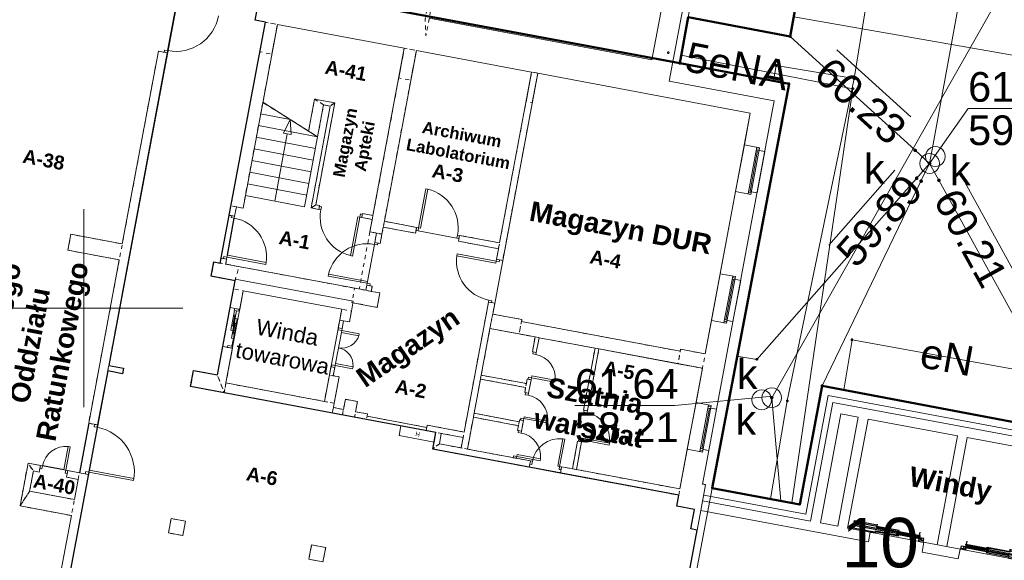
# Model space of a CAD drawing. Header units: millimetres. Extents: x 6421400 to 6424255, y 5791334 to 5793836.
# Tile 29 of 101: x 6422698 to 6422723, y 5792844 to 5792857. Entities that reach past the tile are written whole.
import ezdxf
from ezdxf.enums import TextEntityAlignment as Align

# ---------------------------------------------------------------- set-up
doc = ezdxf.new("R2010")
doc.units = ezdxf.units.MM
doc.linetypes.add('DASHED', pattern=[20, 10, -10])
doc.linetypes.add('Wipeout_Contour', pattern=[10, 0, -10])
doc.layers.get('0').update_dxf_attribs({"color": 252})
for name, color, linetype, lineweight in [('0.1 Etykiety', 252, 'Continuous', 13), ('GESBLO', 252, 'Continuous', 18), ('GESBLO_O', 252, 'Continuous', 18), ('GESBZO', 7, 'Continuous', 35), ('GSPPRB', 252, 'Continuous', 18), ('GULENN', 252, 'Continuous', 18), ('GULENN_O', 252, 'Continuous', 18), ('GULKDP', 252, 'Continuous', 18), ('GULKSP', 252, 'Continuous', 18), ('GUPKSD', 252, 'Continuous', 18), ('GUPKSD_O', 252, 'Continuous', 18), ('GUPKWZ', 252, 'Continuous', 13), ('GUPKWZ_O', 252, 'Continuous', 13), ('Obrys', 252, 'Continuous', 13), ('Ramka sekcyjna', 252, 'Continuous', 18), ('Windy', 252, 'Continuous', 13)]:
    doc.layers.add(name, color=color, linetype=linetype, lineweight=lineweight)
for name, color, linetype in [('GUPKSH', 252, 'Continuous'), ('GUPKSH_O', 252, 'Continuous'), ('Kreskowanie', 252, 'Continuous'), ('xref', 252, 'Continuous')]:
    doc.layers.add(name, color=color, linetype=linetype)
doc.styles.add('Arial', font='arial.ttf')
doc.styles.add('GENERATED_STYLE_2', font='ARIALUNI.TTF')
doc.styles.add('GENERATED_STYLE_6', font='arialbd.ttf')

# ---------------------------------------------------------------- blocks, each defined once
blk = doc.blocks.new('GUPKSH1')
blk.add_hatch(color=0).paths.add_polyline_path([(0, 0.045), (-0.011647, 0.043467), (-0.0225, 0.038971), (-0.03182, 0.03182), (-0.038971, 0.0225), (-0.043467, 0.011647), (-0.045, 0), (-0.043467, -0.011647), (-0.038971, -0.0225), (-0.03182, -0.03182), (-0.0225, -0.038971), (-0.011647, -0.043467), (0, -0.045), (0.011647, -0.043467), (0.0225, -0.038971), (0.03182, -0.03182), (0.038971, -0.0225), (0.043467, -0.011647), (0.045, 0), (0.043467, 0.011647), (0.038971, 0.0225), (0.03182, 0.03182), (0.0225, 0.038971), (0.011647, 0.043467)])
blk = doc.blocks.new('GUPKSD1_1')
at = {"color": 0}
blk.add_lwpolyline([(0.25, 0), (0.241481, -0.064705), (0.216506, -0.125), (0.176777, -0.176777), (0.125, -0.216506), (0.064705, -0.241481), (0, -0.25), (-0.064705, -0.241481), (-0.125, -0.216506), (-0.176777, -0.176777), (-0.216506, -0.125), (-0.241481, -0.064705), (-0.25, 0), (-0.241481, 0.064705), (-0.216506, 0.125), (-0.176777, 0.176777), (-0.125, 0.216506), (-0.064705, 0.241481), (0, 0.25), (0.064705, 0.241481), (0.125, 0.216506), (0.176777, 0.176777), (0.216506, 0.125), (0.241481, 0.064705)], close=True, dxfattribs=at)
blk = doc.blocks.new('GUPKWZ1_1')
at = {"color": 0}
blk.add_lwpolyline([(0.25, 0), (0.241481, -0.064705), (0.216506, -0.125), (0.176777, -0.176777), (0.125, -0.216506), (0.064705, -0.241481), (0, -0.25), (-0.064705, -0.241481), (-0.125, -0.216506), (-0.176777, -0.176777), (-0.216506, -0.125), (-0.241481, -0.064705), (-0.25, 0), (-0.241481, 0.064705), (-0.216506, 0.125), (-0.176777, 0.176777), (-0.125, 0.216506), (-0.064705, 0.241481), (0, 0.25), (0.064705, 0.241481), (0.125, 0.216506), (0.176777, 0.176777), (0.216506, 0.125), (0.241481, 0.064705)], close=True, dxfattribs=at)
blk = doc.blocks.new('GSPPRB0')
at = {"color": 0, "lineweight": 18}
blk.add_lwpolyline([(-0.007955, 0.0225), (0.007955, 0.0225), (0.0225, 0.007955), (0.0225, -0.007955), (0.007955, -0.0225), (-0.007955, -0.0225), (-0.0225, -0.007955), (-0.0225, 0.007955)], close=True, dxfattribs=at)
blk = doc.blocks.new('G$CC51CC4AD')
at = {"layer": 'GESBLO', "linetype": 'Continuous', "lineweight": 18, "elevation": 10.26}
blk.add_lwpolyline([(6422765.32, 5792828.81), (6422729.65, 5792835.49), (6422723.206, 5792836.666), (6422723.784, 5792839.697), (6422725.134, 5792846.811), (6422731.12, 5792879.29), (6422719.61, 5792881.37), (6422718.51, 5792875.31), (6422717.4, 5792869.18), (6422716.37, 5792863.47), (6422715.26, 5792857.35), (6422715.05, 5792856.19), (6422695.55, 5792859.83), (6422695.49, 5792859.48), (6422685.05, 5792861.4), (6422683.09, 5792851.07), (6422693.59, 5792849.14), (6422693, 5792845.94), (6422682.53, 5792848.06), (6422681.84, 5792844.52), (6422668.54, 5792846.99)], dxfattribs=at)
for points in [[(6422716.37, 5792863.47), (6422715.26, 5792857.35), (6422717.84, 5792856.86), (6422718.95, 5792863)], [(6422706.06, 5792809.74), (6422697.56, 5792811.35), (6422686.8, 5792813.34), (6422693, 5792845.94), (6422693.59, 5792849.14), (6422695.55, 5792859.83), (6422715.05, 5792856.19), (6422717.81, 5792855.67), (6422715.87, 5792845.459), (6422715.092, 5792841.355), (6422714.606, 5792838.792), (6422708.99, 5792809.18)], [(6422715.87, 5792845.459), (6422718.077, 5792845.045), (6422718.645, 5792848.041), (6422725.134, 5792846.811), (6422723.784, 5792839.697), (6422723.402, 5792839.774), (6422723.093, 5792838.147), (6422720.024, 5792838.727), (6422720.335, 5792840.355), (6422715.092, 5792841.355)]]:
    blk.add_lwpolyline(points, close=True, dxfattribs=at)
at = {"layer": 'GESBZO', "linetype": 'Continuous', "lineweight": 50, "elevation": 10.26}
blk.add_lwpolyline([(6422731.12, 5792879.29), (6422719.61, 5792881.37), (6422718.51, 5792875.31), (6422721.11, 5792874.84), (6422719.98, 5792868.71), (6422717.4, 5792869.18), (6422716.37, 5792863.47), (6422718.95, 5792863), (6422717.84, 5792856.86), (6422715.26, 5792857.35), (6422715.05, 5792856.19), (6422695.55, 5792859.83), (6422695.49, 5792859.48), (6422685.05, 5792861.4), (6422683.09, 5792851.07), (6422693.59, 5792849.14), (6422693, 5792845.94), (6422682.53, 5792848.06), (6422681.84, 5792844.52), (6422668.54, 5792846.99)], dxfattribs=at)
blk.add_lwpolyline([(6422706.06, 5792809.74), (6422697.56, 5792811.35), (6422686.8, 5792813.34), (6422693, 5792845.94), (6422693.59, 5792849.14), (6422695.55, 5792859.83), (6422715.05, 5792856.19), (6422717.81, 5792855.67), (6422715.87, 5792845.459), (6422718.077, 5792845.045), (6422718.645, 5792848.041), (6422725.134, 5792846.811), (6422723.784, 5792839.697), (6422723.402, 5792839.774), (6422723.093, 5792838.147), (6422720.024, 5792838.727), (6422720.335, 5792840.355), (6422715.092, 5792841.355), (6422714.606, 5792838.792), (6422708.99, 5792809.18)], close=True, dxfattribs=at)
at = {"layer": 'GULENN', "linetype": 'Continuous', "lineweight": 18, "elevation": 10.18}
for points in [[(6422717.344, 5792845.182), (6422717.763, 5792847.659), (6422719.454, 5792855.798), (6422720.615, 5792862.955), (6422720.964, 5792864.721), (6422721.579, 5792867.457), (6422722.407, 5792869.65), (6422723.434, 5792873.026), (6422725.238, 5792877.691), (6422719.056, 5792878.32)], [(6422717.931, 5792857.362), (6422725.564, 5792856.023), (6422724.175, 5792848.337)], [(6422715.086, 5792856.391), (6422719.423, 5792855.544)], [(6422719.454, 5792855.798), (6422717.482, 5792856.131), (6422717.417, 5792855.744)], [(6422719.423, 5792855.544), (6422717.883, 5792845.081)], [(6422724.175, 5792848.337), (6422719.4, 5792849.201), (6422719.19, 5792847.938)]]:
    blk.add_lwpolyline(points, dxfattribs=at)
at = {"layer": 'GULKDP', "linetype": 'Continuous', "lineweight": 18, "elevation": 10.18}
for points in [[(6422725.286, 5792875.217), (6422725.19, 5792874.73), (6422721.448, 5792854.141), (6422721.359, 5792853.655)], [(6422721.359, 5792853.655), (6422720.99, 5792853.99), (6422717.84, 5792856.86)], [(6422721.359, 5792853.655), (6422721.03, 5792853.28), (6422716.995, 5792848.707), (6422716.494, 5792848.789)], [(6422721.359, 5792853.655), (6422721.14, 5792853.21), (6422718.645, 5792848.041)], [(6422721.359, 5792853.655), (6422721.59, 5792853.23), (6422725.134, 5792846.811)]]:
    blk.add_lwpolyline(points, dxfattribs=at)
at = {"layer": 'GULKSP', "linetype": 'Continuous', "lineweight": 18, "elevation": 10.18}
blk.add_lwpolyline([(6422724.785, 5792860.829), (6422724.542, 5792860.399), (6422717.616, 5792848.17), (6422717.372, 5792847.74), (6422717.415, 5792847.247), (6422717.599, 5792845.135)], dxfattribs=at)
at = {"layer": 'GUPKSH_O', "linetype": 'Continuous', "lineweight": 13, "elevation": 10.8, "flags": 128}
for points in [[(6422719.017, 5792856.528), (6422720.88, 5792854.831)], [(6422721.359, 5792853.655), (6422722.33, 5792855.043), (6422724.85, 5792855.043)], [(6422718.811, 5792851.594), (6422720.478, 5792853.484)], [(6422722.244, 5792853.184), (6422723.461, 5792850.978)], [(6422717.403, 5792847.779), (6422714.918, 5792847.54), (6422712.398, 5792847.54)]]:
    blk.add_lwpolyline(points, dxfattribs=at)
at = {"layer": 'Ramka sekcyjna', "linetype": 'Continuous', "lineweight": 18, "elevation": 100, "flags": 128}
for points in [[(6422700, 5792847.5), (6422700, 5792852.5)], [(6422702.5, 5792850), (6422697.5, 5792850)]]:
    blk.add_lwpolyline(points, dxfattribs=at)
at = {"layer": 'GSPPRB', "linetype": 'Continuous', "lineweight": 18, "rotation": 90}
for p in [(6422717.84, 5792856.86, 10.28), (6422714.761, 5792856.454, 10.28), (6422715.05, 5792856.19, 10.28), (6422717.482, 5792856.131, 10.28), (6422717.81, 5792855.67, 10.28), (6422719.454, 5792855.798, 10.28), (6422719.423, 5792855.544, 10.28), (6422720.99, 5792853.99, 10.28), (6422721.03, 5792853.28, 10.28), (6422721.14, 5792853.21, 10.28), (6422721.59, 5792853.23, 10.28), (6422719.4, 5792849.201, 10.28), (6422716.995, 5792848.707, 10.28), (6422718.645, 5792848.041, 10.28), (6422717.763, 5792847.659, 10.28), (6422715.87, 5792845.459, 10.28), (6422718.077, 5792845.045, 10.28)]:
    blk.add_blockref('GSPPRB0', p, dxfattribs=at)
at = {"layer": 'GUPKSD', "linetype": 'Continuous', "lineweight": 18, "rotation": 90}
for p in [(6422721.359, 5792853.655, 10.24), (6422717.372, 5792847.74, 10.24)]:
    blk.add_blockref('GUPKSD1_1', p, dxfattribs=at)
at = {"layer": 'GUPKSH', "linetype": 'Continuous', "lineweight": 5, "rotation": 90}
for p in [(6422720.993, 5792853.988, 10.24), (6422721.359, 5792853.655, 10.24), (6422721.032, 5792853.284, 10.24), (6422721.144, 5792853.21, 10.24), (6422721.593, 5792853.231, 10.24), (6422717.372, 5792847.74, 10.24)]:
    blk.add_blockref('GUPKSH1', p, dxfattribs=at)
at = {"layer": 'GUPKWZ', "linetype": 'Continuous', "lineweight": 13, "rotation": 90}
for p in [(6422721.503, 5792853.832, 10.25), (6422717.118, 5792847.686, 10.25)]:
    blk.add_blockref('GUPKWZ1_1', p, dxfattribs=at)
at = {"layer": 'GESBLO_O', "linetype": 'Continuous', "lineweight": 0, "style": 'Arial'}
blk.add_text('10', height=1.25, rotation=360, dxfattribs=at).set_placement((6422720.113, 5792843.455, 10.8), align=Align.CENTER)
at = {"layer": 'GULENN_O', "linetype": 'Continuous', "lineweight": 0, "style": 'Arial'}
for s, rotation, p in [('5eNA', 348.9501, (6422716.431, 5792855.746, 10.8)), ('eN', 349.7437, (6422721.733, 5792848.398, 10.8))]:
    blk.add_text(s, height=0.75, rotation=rotation, dxfattribs=at).set_placement(p, align=Align.CENTER)
at = {"layer": 'GUPKSD_O', "linetype": 'Continuous', "lineweight": 0, "style": 'Arial'}
for p in [(6422720.225, 5792853.145, 10.8), (6422717.012, 5792847.96, 10.8)]:
    blk.add_text('k', height=0.75, rotation=360, dxfattribs=at).set_placement(p, align=Align.RIGHT)
at = {"layer": 'GUPKSH_O', "linetype": 'Continuous', "lineweight": 0, "style": 'Arial'}
for s, rotation, p in [('60.23', 317.6737, (6422718.396, 5792855.846, 10.8)), ('61.65', 360, (6422722.33, 5792855.215, 10.8)), ('59.53', 360, (6422722.33, 5792854.12, 10.8)), ('59.89', 48.5886, (6422719.503, 5792850.983, 10.8)), ('60.21', 298.8755, (6422721.437, 5792852.739, 10.8)), ('61.64', 360, (6422712.398, 5792847.713, 10.8)), ('58.21', 360, (6422712.398, 5792846.618, 10.8))]:
    blk.add_text(s, height=0.75, rotation=rotation, dxfattribs=at).set_placement(p)
at = {"layer": 'GUPKWZ_O', "linetype": 'Continuous', "lineweight": 0, "style": 'Arial'}
for p in [(6422722.396, 5792853.105, 10.8), (6422716.979, 5792846.803, 10.8)]:
    blk.add_text('k', height=0.75, rotation=360, dxfattribs=at).set_placement(p, align=Align.RIGHT)
blk = doc.blocks.new('2P-T-A2 1100')
at = {"lineweight": 30}
for p, q in [((-1806, 180), (-1806, 215)), ((-1806, 180), (-1806, 215)), ((-1806, 215), (-1220, 215)), ((-1806, 180), (-1220, 180)), ((-1806, 180), (-1806, 120)), ((-101, 120), (-1806, 120)), ((-101, 90), (-1806, 90)), ((-1806, 30), (-1806, 90)), ((-1806, 30), (-1220, 30)), ((-1675, 227), (-1705, 227)), ((-1705, 227), (-1705, 215)), ((-1675, 215), (-1675, 227)), ((-1340, 0), (-1340, 30)), ((-1340, 30), (-1220, 30)), ((-1220, 0), (-1340, 0)), ((-1230, 175), (-1230, 152)), ((-644, 175), (-1230, 175)), ((-1230, 152), (-644, 152)), ((-1230, 35), (-1230, 58)), ((-1230, 58), (-644, 58)), ((-644, 35), (-1230, 35)), ((-1220, 230), (-1220, 180)), ((-1220, 30), (-1220, 0)), ((-690, 146), (-690, 123)), ((-104, 146), (-690, 146)), ((-690, 123), (-104, 123)), ((-690, 64), (-690, 87)), ((-690, 87), (-104, 87)), ((-104, 64), (-690, 64)), ((-644, 152), (-644, 175)), ((-644, 58), (-644, 35)), ((-120, 151), (-120, 230)), ((-101, 151), (-120, 151)), ((-101, 59), (-120, 59)), ((-120, 59), (-120, 30)), ((-120, 30), (-120, 0)), ((0, 30), (-120, 30)), ((-120, 0), (0, 0)), ((-104, 123), (-104, 146)), ((-104, 87), (-104, 64)), ((-101, 120), (-101, 151)), ((0, 90), (-101, 90)), ((-101, 90), (-101, 88)), ((-101, 88), (-101, 59)), ((0, 0), (0, 90))]:
    blk.add_line(p, q, dxfattribs=at)
blk.add_circle((-64, 68), 11.2, dxfattribs=at)
blk = doc.blocks.new('-1')
at = {"linetype": 'Continuous', "lineweight": 18}
for p, q in [((170738, 4484), (170738, 2624)), ((170738, 4484), (170738, 2624)), ((171268, 2174), (171268, 4554)), ((171268, 2174), (171268, 4554)), ((170738, 2624), (165018, 2624)), ((170738, 2624), (165018, 2624)), ((160708, 2304), (160708, 1764)), ((160708, 2174), (160708, 1764)), ((160708, 2174), (160708, 1764)), ((173968, 2174), (171268, 2174)), ((173968, -5746), (173968, 2174)), ((160708, 1764), (160968, 1764)), ((160708, 1764), (160968, 1764)), ((160708, 1764), (160968, 1764)), ((160968, 1764), (160968, -2956)), ((160968, 1764), (160968, 1001)), ((160968, 1764), (160968, 1001)), ((161278, -2956), (161278, 1764)), ((161278, 1764), (164538, 1764)), ((161278, 1764), (164538, 1764)), ((161278, 1001), (161278, 1764)), ((161278, 1764), (164538, 1764)), ((161278, 1001), (161278, 1764)), ((164538, 1764), (164538, -2536)), ((164538, 1764), (164538, 1001)), ((164538, 1764), (164538, 1001)), ((164848, -2626), (164848, 1764)), ((164848, 1764), (167808, 1764)), ((164848, 1764), (167808, 1764)), ((164848, 1001), (164848, 1764)), ((164848, 1764), (167808, 1764)), ((164848, 1001), (164848, 1764)), ((167808, 1764), (167808, -2626)), ((167808, 1764), (167808, 1001)), ((167808, 1764), (167808, 1001)), ((167968, -3046), (167968, 1764)), ((167968, 1764), (173428, 1764)), ((167968, 1764), (173428, 1764)), ((167968, 1001), (167968, 1764)), ((167968, 1764), (173428, 1764)), ((167968, 1001), (167968, 1764)), ((173428, 1764), (173428, 944)), ((173428, 1764), (173428, 1001)), ((173428, 1764), (173428, 1001)), ((173428, 944), (173818, 944)), ((173428, 944), (173428, -256)), ((173750, -256), (173750, 944)), ((173750, 944), (173818, 944)), ((173818, 904), (173750, 904)), ((173750, 864), (173818, 864)), ((173784, -176), (173784, 864)), ((173818, 944), (173818, 874)), ((173818, 944), (173818, -256)), ((173818, 874), (173968, 874)), ((173968, -186), (173968, 874)), ((158448, 544), (158678, 544)), ((158448, 544), (158448, -4406)), ((158678, 604), (158598, 604)), ((158598, 604), (158598, 544)), ((158678, 544), (158678, 604)), ((158678, -7486), (158678, 544)), ((163068, 84), (162548, 84)), ((162548, 84), (162548, -738)), ((163068, -2536), (163068, 84)), ((161278, -236), (161277, -238)), ((161277, -238), (162798, -839)), ((162548, -738), (161278, -236)), ((162798, -836), (161278, -236)), ((162798, -16), (162968, -16)), ((162798, -839), (162798, -16)), ((162968, -16), (162968, -2636)), ((173750, -176), (173818, -176)), ((173818, -216), (173750, -216)), ((173818, -256), (173818, -186)), ((173818, -186), (173968, -186)), ((173428, -256), (173818, -256)), ((173428, -256), (173428, -2366)), ((173818, -256), (173750, -256)), ((162038, -536), (161278, -536)), ((162033, -534), (161933, -908)), ((162033, -534), (162133, -908)), ((162798, -836), (161278, -836)), ((162133, -908), (161933, -908)), ((162033, -908), (162033, -2636)), ((162798, -2636), (162798, -836)), ((162798, -1136), (161278, -1136)), ((162798, -1436), (161278, -1436)), ((162798, -1736), (161278, -1736)), ((165728, -1626), (165778, -1626)), ((165728, -2626), (165728, -1626)), ((165778, -2626), (165778, -1626)), ((162798, -2036), (161278, -2036)), ((162798, -2336), (161278, -2336)), ((173428, -2366), (173818, -2366)), ((173428, -2366), (173428, -3566)), ((173750, -3566), (173750, -2366)), ((173750, -2366), (173818, -2366)), ((173818, -2406), (173750, -2406)), ((173750, -2446), (173818, -2446)), ((173784, -3486), (173784, -2446)), ((173818, -2366), (173818, -2436)), ((173818, -2366), (173818, -3566)), ((173818, -2436), (173968, -2436)), ((173968, -3496), (173968, -2436)), ((162798, -2636), (161278, -2636)), ((162968, -2636), (163168, -2636)), ((163168, -2536), (163068, -2536)), ((163168, -2636), (163168, -2536)), ((163218, -2556), (163168, -2556)), ((163168, -2556), (163168, -2636)), ((163168, -2636), (163218, -2636)), ((163218, -2636), (163218, -2556)), ((164218, -2636), (164168, -2636)), ((164168, -2636), (164168, -3636)), ((164218, -2636), (164218, -2556)), ((164218, -2556), (164268, -2556)), ((164268, -2636), (164218, -2636)), ((164218, -2636), (164218, -3636)), ((164268, -2636), (164268, -2536)), ((164538, -2536), (164268, -2536)), ((164268, -2556), (164268, -2636)), ((164268, -2636), (164538, -2636)), ((164538, -2636), (164538, -2956)), ((165678, -2626), (164848, -2626)), ((165678, -2776), (165678, -2626)), ((165678, -2626), (165728, -2626)), ((165678, -2706), (165678, -2626)), ((165728, -2706), (165678, -2706)), ((165728, -2626), (165728, -2706)), ((165728, -2626), (165778, -2626)), ((166778, -2626), (166728, -2626)), ((166728, -2626), (166728, -2706)), ((166728, -2706), (166778, -2706)), ((166778, -2776), (166778, -2626)), ((167808, -2626), (166778, -2626)), ((166778, -2706), (166778, -2626)), ((160968, -2956), (160968, -3196)), ((161108, -2956), (161278, -2956)), ((161108, -3196), (161108, -2956)), ((164538, -2956), (164708, -2956)), ((164708, -2956), (164708, -3196)), ((164848, -2956), (164848, -2776)), ((164848, -2776), (165678, -2776)), ((164848, -3196), (164848, -2956)), ((166778, -2776), (167808, -2776)), ((167808, -2776), (167808, -3046)), ((160968, -3196), (161108, -3196)), ((161028, -3246), (161028, -3196)), ((161028, -3196), (161108, -3196)), ((161108, -3196), (161108, -3246)), ((164848, -3196), (164708, -3196)), ((164708, -3196), (164708, -3246)), ((164788, -3196), (164708, -3196)), ((164788, -3246), (164788, -3196)), ((166808, -3096), (166808, -3146)), ((167808, -3096), (166808, -3096)), ((167808, -3146), (166808, -3146)), ((167808, -3046), (167968, -3046)), ((167808, -3046), (167808, -3096)), ((167888, -3046), (167808, -3046)), ((167808, -3096), (167888, -3096)), ((167808, -3096), (167808, -3146)), ((167888, -3096), (167888, -3046)), ((161108, -3246), (161028, -3246)), ((164708, -3246), (164788, -3246)), ((164218, -3636), (164168, -3636)), ((173428, -3566), (173818, -3566)), ((173428, -3566), (173428, -4426)), ((173750, -3486), (173818, -3486)), ((173818, -3526), (173750, -3526)), ((173818, -3566), (173750, -3566)), ((173818, -3566), (173818, -3496)), ((173818, -3496), (173968, -3496)), ((161108, -4246), (161108, -4196)), ((161108, -4196), (162108, -4196)), ((162108, -4246), (162108, -4196)), ((163708, -4246), (163708, -4196)), ((164708, -4196), (163708, -4196)), ((164708, -4246), (164708, -4196)), ((167808, -4146), (167808, -4096)), ((167808, -4096), (167888, -4096)), ((167808, -4146), (167968, -4146)), ((167808, -4146), (167808, -7486)), ((167888, -4146), (167808, -4146)), ((167888, -4096), (167888, -4146)), ((167968, -4426), (167968, -4146)), ((158448, -4406), (157128, -4406)), ((157128, -4406), (157128, -4816)), ((160968, -4426), (160808, -4426)), ((160808, -4426), (160808, -4796)), ((160968, -4296), (161108, -4296)), ((160968, -4296), (160968, -4426)), ((161108, -4246), (161028, -4246)), ((161028, -4246), (161028, -4296)), ((161028, -4296), (161108, -4296)), ((161108, -4296), (161108, -4246)), ((161108, -4246), (162108, -4246)), ((161108, -4426), (161108, -4296)), ((164708, -4426), (161108, -4426)), ((164708, -4246), (163708, -4246)), ((164708, -4296), (164708, -4246)), ((164708, -4246), (164788, -4246)), ((164848, -4296), (164708, -4296)), ((164708, -4296), (164708, -4426)), ((164788, -4296), (164708, -4296)), ((164788, -4246), (164788, -4296)), ((164848, -4426), (164848, -4296)), ((165068, -4426), (164848, -4426)), ((165068, -4796), (165068, -4426)), ((168718, -4426), (167968, -4426)), ((168718, -4476), (168718, -4426)), ((173428, -4426), (172798, -4426)), ((172798, -4426), (172798, -4476)), ((172798, -4476), (168718, -4476)), ((157128, -4816), (158448, -4816)), ((158448, -4816), (158448, -9016)), ((160808, -4796), (161418, -4796)), ((164448, -4756), (161418, -4756)), ((161418, -4756), (161418, -5006)), ((164448, -5006), (164448, -4756)), ((164448, -4796), (165068, -4796)), ((167968, -5996), (167968, -4796)), ((167968, -4796), (168718, -4796)), ((168718, -4796), (169128, -4796)), ((169128, -4796), (169128, -5176)), ((169228, -4796), (170668, -4796)), ((169228, -5176), (169228, -4796)), ((170668, -4796), (170668, -6386)), ((170768, -4796), (172798, -4796)), ((170768, -6386), (170768, -4796)), ((172798, -4796), (173428, -4796)), ((173428, -4796), (173428, -5676)), ((161418, -5006), (161418, -5486)), ((161668, -5006), (164198, -5006)), ((161668, -5486), (161668, -5006)), ((164198, -5006), (164198, -5286)), ((164448, -5286), (164448, -5006)), ((169228, -5176), (169128, -5176)), ((169148, -5226), (169148, -5176)), ((169148, -5176), (169228, -5176)), ((169228, -5176), (169228, -5226)), ((164198, -5286), (164198, -5486)), ((164298, -5286), (164448, -5286)), ((164298, -5486), (164298, -5286)), ((169228, -5226), (169148, -5226)), ((161418, -5486), (161668, -5486)), ((161538, -5486), (161538, -5537)), ((161652, -5486), (161538, -5486)), ((161538, -5537), (161652, -5537)), ((161544, -5537), (161544, -6044)), ((161595, -5537), (161544, -5537)), ((161544, -5651), (161595, -5651)), ((161570, -5651), (161570, -5929)), ((161595, -6044), (161595, -5537)), ((161652, -5537), (161652, -5486)), ((164198, -5486), (164298, -5486)), ((164209, -5537), (164209, -5486)), ((164209, -5486), (164298, -5486)), ((164298, -5537), (164209, -5537)), ((164298, -5486), (164298, -5537)), ((164298, -5537), (164298, -5588)), ((164298, -5537), (164747, -5537)), ((164298, -5588), (164747, -5588)), ((164747, -5537), (164747, -5588)), ((173428, -5676), (173818, -5676)), ((173428, -5676), (173428, -6876)), ((173750, -6876), (173750, -5676)), ((173750, -5676), (173818, -5676)), ((173818, -5716), (173750, -5716)), ((173818, -5676), (173818, -5746)), ((173818, -5676), (173818, -6876)), ((161544, -5929), (161595, -5929)), ((161595, -5733), (161595, -6240)), ((161646, -5733), (161595, -5733)), ((161595, -5847), (161646, -5847)), ((161620, -5847), (161620, -6125)), ((161646, -6240), (161646, -5733)), ((169228, -5876), (169128, -5876)), ((169128, -5876), (169128, -5996)), ((169228, -5826), (169148, -5826)), ((169148, -5826), (169148, -5876)), ((169148, -5876), (169228, -5876)), ((169228, -5826), (169228, -5776)), ((169228, -5776), (169828, -5776)), ((169228, -5876), (169228, -5826)), ((169228, -5826), (169828, -5826)), ((169228, -6226), (169228, -5876)), ((169828, -5826), (169828, -5776)), ((173750, -5756), (173818, -5756)), ((173784, -6796), (173784, -5756)), ((173818, -5746), (173968, -5746)), ((173968, -6806), (173968, -5746)), ((161544, -6044), (161595, -6044)), ((161595, -6125), (161646, -6125)), ((169128, -5996), (167968, -5996)), ((167968, -6976), (167968, -6096)), ((167968, -6096), (169128, -6096)), ((169128, -6096), (169128, -6226)), ((161538, -6486), (161538, -6436)), ((161538, -6436), (161652, -6436)), ((161595, -6240), (161646, -6240)), ((161652, -6436), (161652, -6486)), ((164298, -6436), (164209, -6436)), ((164209, -6436), (164209, -6486)), ((164298, -6436), (164298, -6385)), ((164298, -6385), (164747, -6385)), ((164298, -6486), (164298, -6436)), ((164298, -6436), (164747, -6436)), ((164747, -6436), (164747, -6385)), ((169228, -6226), (169128, -6226)), ((169148, -6276), (169148, -6226)), ((169148, -6226), (169228, -6226)), ((169228, -6276), (169148, -6276)), ((169228, -6226), (169228, -6276)), ((170668, -6386), (170768, -6386)), ((170688, -6436), (170688, -6386)), ((170688, -6386), (170768, -6386)), ((170768, -6436), (170688, -6436)), ((170768, -6386), (170768, -6436)), ((161418, -6486), (161418, -7216)), ((161418, -6486), (161668, -6486)), ((161652, -6486), (161538, -6486)), ((161668, -7376), (161668, -6486)), ((164198, -6486), (164298, -6486)), ((164198, -6486), (164198, -6696)), ((164198, -6696), (164198, -7376)), ((164209, -6486), (164298, -6486)), ((164298, -6696), (164298, -6486)), ((164448, -6696), (164298, -6696)), ((164448, -7376), (164448, -6696)), ((169228, -6926), (169128, -6926)), ((169128, -6926), (169128, -6976)), ((169228, -6876), (169148, -6876)), ((169148, -6876), (169148, -6926)), ((169148, -6926), (169228, -6926)), ((169228, -6876), (169228, -6826)), ((169228, -6826), (169828, -6826)), ((169228, -6926), (169228, -6876)), ((169228, -6876), (169828, -6876)), ((169228, -7196), (169228, -6926)), ((169828, -6876), (169828, -6826)), ((173428, -6876), (173818, -6876)), ((173428, -6876), (173428, -7896)), ((173750, -6796), (173818, -6796)), ((173818, -6836), (173750, -6836)), ((173818, -6876), (173750, -6876)), ((173818, -6876), (173818, -6806)), ((173818, -6806), (173968, -6806)), ((173968, -7676), (173968, -6806)), ((169128, -6976), (167968, -6976)), ((167968, -7896), (167968, -7076)), ((167968, -7076), (169128, -7076)), ((169128, -7076), (169128, -7196)), ((169228, -7196), (169128, -7196)), ((169148, -7246), (169148, -7196)), ((169148, -7196), (169228, -7196)), ((169228, -7196), (169228, -7246)), ((170338, -7196), (170288, -7196)), ((170288, -7896), (170288, -7196)), ((170338, -7896), (170338, -7196)), ((170668, -7186), (170768, -7186)), ((170668, -7186), (170668, -7896)), ((170768, -7136), (170688, -7136)), ((170688, -7136), (170688, -7186)), ((170688, -7186), (170768, -7186)), ((170768, -7136), (170768, -7086)), ((170768, -7086), (171468, -7086)), ((170768, -7186), (170768, -7136)), ((170768, -7136), (171468, -7136)), ((170768, -7896), (170768, -7186)), ((171468, -7136), (171468, -7086)), ((161418, -7216), (160808, -7216)), ((160808, -7216), (160808, -7626)), ((164198, -7376), (161668, -7376)), ((164448, -7486), (164448, -7376)), ((165018, -7226), (164708, -7226)), ((164708, -7226), (164708, -7486)), ((165018, -7486), (165018, -7226)), ((169228, -7246), (169148, -7246)), ((159058, -7486), (158678, -7486)), ((158678, -7626), (159058, -7626)), ((158678, -9016), (158678, -7626)), ((159058, -7626), (159058, -7486)), ((160808, -7626), (161668, -7626)), ((161668, -7626), (164448, -7626)), ((164708, -7486), (164448, -7486)), ((164448, -7626), (164708, -7626)), ((164708, -7626), (165018, -7626)), ((165328, -7486), (165018, -7486)), ((165018, -7626), (165328, -7626)), ((165328, -7546), (165328, -7486)), ((166858, -7546), (165328, -7546)), ((165328, -7626), (166858, -7626)), ((167108, -7626), (166208, -7626)), ((166208, -7626), (166208, -7876)), ((167808, -7486), (166858, -7486)), ((166858, -7486), (166858, -7546)), ((166858, -7626), (167108, -7626)), ((167108, -7626), (167108, -8056)), ((167108, -7876), (167108, -7626)), ((167248, -7896), (167248, -7626)), ((167248, -7626), (167808, -7626)), ((167808, -7626), (167808, -7896)), ((174048, -8336), (174048, -7676)), ((166208, -7876), (167108, -7876)), ((167808, -7896), (167248, -7896)), ((169128, -7896), (167968, -7896)), ((169128, -7896), (169228, -7896)), ((169228, -7846), (169148, -7846)), ((169148, -7846), (169148, -7896)), ((169148, -7896), (169228, -7896)), ((169228, -7846), (169228, -7796)), ((169228, -7796), (169828, -7796)), ((169228, -7896), (169228, -7846)), ((169228, -7846), (169828, -7846)), ((169588, -7896), (169228, -7896)), ((169588, -8056), (169588, -7896)), ((169588, -7896), (169638, -7896)), ((169588, -7976), (169588, -7896)), ((169638, -7896), (169638, -7976)), ((169828, -7846), (169828, -7796)), ((170338, -7896), (170288, -7896)), ((170388, -7896), (170338, -7896)), ((170338, -7896), (170338, -7976)), ((170388, -8056), (170388, -7896)), ((170668, -7896), (170388, -7896)), ((170388, -7976), (170388, -7896)), ((173428, -7896), (170768, -7896)), ((167108, -8056), (169588, -8056)), ((169638, -7976), (169588, -7976)), ((170338, -7976), (170388, -7976)), ((170388, -8056), (173428, -8056)), ((173428, -8056), (173428, -8336)), ((173888, -8336), (173888, -8836)), ((174048, -8836), (174048, -8336)), ((174048, -8836), (173888, -8836)), ((158678, -9016), (158448, -9016)), ((158598, -9016), (158678, -9016)), ((158598, -9076), (158598, -9016)), ((158678, -9076), (158598, -9076)), ((158678, -9016), (158678, -9076)), ((158098, -9686), (158048, -9686)), ((158048, -10286), (158048, -9686)), ((158098, -10286), (158098, -9686)), ((158678, -10226), (158678, -10176)), ((158678, -10176), (159828, -10176)), ((159828, -10226), (159828, -10176)), ((157128, -10286), (157128, -11386)), ((157448, -10286), (157128, -10286)), ((157448, -10286), (157448, -10456)), ((157448, -10286), (157498, -10286)), ((157448, -10366), (157448, -10286)), ((157498, -10366), (157448, -10366)), ((157498, -10286), (157498, -10366)), ((158098, -10286), (158048, -10286)), ((158148, -10286), (158098, -10286)), ((158098, -10286), (158098, -10366)), ((158098, -10366), (158148, -10366)), ((158148, -10286), (158148, -10456)), ((158448, -10286), (158148, -10286)), ((158148, -10366), (158148, -10286)), ((158678, -10286), (158448, -10286)), ((158678, -10226), (158598, -10226)), ((158598, -10226), (158598, -10286)), ((158598, -10286), (158678, -10286)), ((158678, -10286), (158678, -10226)), ((158678, -10226), (159828, -10226)), ((158678, -15086), (158678, -10286)), ((157298, -10976), (157298, -10456)), ((157298, -10456), (157448, -10456)), ((158148, -10456), (158448, -10456)), ((158448, -10456), (158448, -10976)), ((158448, -10976), (157298, -10976)), ((157128, -11386), (158448, -11386)), ((158448, -11386), (158448, -14816))]:
    blk.add_line(p, q, dxfattribs=at)
at = {"linetype": 'ByBlock', "ltscale": 0.6}
for p, q in [((158678, 604), (158678, 1654)), ((161108, -4196), (161108, -3246)), ((174048, -7676), (173968, -7676)), ((173888, -8336), (173428, -8336)), ((158448, -9016), (158448, -10286)), ((158048, -10286), (157498, -10286))]:
    blk.add_line(p, q, dxfattribs=at)
at = {"linetype": 'ByBlock', "lineweight": 18, "ltscale": 0.6}
for p, q in [((165728, -2706), (166728, -2706)), ((164708, -3246), (164708, -4196)), ((164298, -5588), (164298, -6385)), ((161646, -6240), (161646, -6436))]:
    blk.add_line(p, q, dxfattribs=at)
at = {"linetype": 'DASHED', "lineweight": 18}
for p, q in [((164538, -2956), (164538, -4426)), ((164418, -4426), (161448, -4426))]:
    blk.add_line(p, q, dxfattribs=at)
at = {"linetype": 'Wipeout_Contour', "lineweight": 18, "flags": 128}
for points in [[(164918, 3624), (164918, 2584), (165018, 2174), (165018, 3624)], [(164918, 3624), (164918, 2584), (165018, 2174), (165018, 3624)], [(161278, -2956), (161278, 1764), (160968, 1764), (160968, -2956)], [(161278, 1001), (161278, 1764), (160968, 1764), (160968, 1001)], [(161278, 1001), (161278, 1764), (160968, 1764), (160968, 1001)], [(164848, -2956), (164848, 1764), (164538, 1764), (164538, -2956)], [(164848, 1001), (164848, 1764), (164538, 1764), (164538, 1001)], [(164848, 1001), (164848, 1764), (164538, 1764), (164538, 1001)], [(167968, 1764), (167808, 1764), (167808, -3046), (167968, -3046)], [(167968, 1001), (167968, 1764), (167808, 1764), (167808, 1001)], [(167968, 1001), (167968, 1764), (167808, 1764), (167808, 1001)], [(158448, -9016), (158678, -9016), (158678, 544), (158448, 544)], [(162798, -16), (162968, -16), (163068, 84), (162548, 84)], [(162798, -839), (162798, -16), (162548, 84), (162548, -738)], [(162968, -16), (162968, -2636), (163068, -2536), (163068, 84)], [(162548, -738), (161278, -236), (161277, -238), (162798, -839)], [(163068, -2536), (162968, -2636), (163168, -2636), (163168, -2536)], [(164268, -2536), (164268, -2636), (164538, -2636), (164538, -2536)], [(164848, -2626), (164848, -2776), (165678, -2776), (165678, -2626)], [(166778, -2626), (166778, -2776), (167808, -2776), (167808, -2626)], [(161108, -2956), (160968, -2956), (160968, -3196), (161108, -3196)], [(164708, -3196), (164848, -3196), (164848, -2956), (164708, -2956)], [(167968, -4146), (167808, -4146), (167808, -7896), (167968, -7896)], [(157128, -4816), (158448, -4816), (158448, -4406), (157128, -4406)], [(160808, -4796), (161418, -4796), (161448, -4426), (160808, -4426)], [(161108, -4296), (160968, -4296), (160968, -4426), (161108, -4426)], [(165068, -4426), (164418, -4426), (164418, -4796), (165068, -4796)], [(164708, -4426), (164848, -4426), (164848, -4296), (164708, -4296)], [(167968, -4796), (168718, -4796), (168718, -4426), (167968, -4426)], [(172798, -4796), (173428, -4796), (173428, -4426), (172798, -4426)], [(168718, -4796), (172798, -4796), (172798, -4476), (168718, -4476)], [(169128, -5176), (169228, -5176), (169228, -4796), (169128, -4796)], [(170768, -4796), (170668, -4796), (170668, -6386), (170768, -6386)], [(161668, -5486), (161668, -5006), (161418, -5006), (161418, -5486)], [(164448, -5286), (164448, -5006), (164198, -5006), (164198, -5286)], [(164298, -5286), (164198, -5286), (164198, -5486), (164298, -5486)], [(169128, -6226), (169228, -6226), (169228, -5876), (169128, -5876)], [(167968, -6096), (169128, -6096), (169128, -5996), (167968, -5996)], [(161668, -7626), (161668, -6486), (161418, -6486), (161418, -7216)], [(164298, -6486), (164198, -6486), (164198, -6696), (164298, -6696)], [(164448, -7376), (164448, -6696), (164198, -6696), (164198, -7376)], [(169128, -7196), (169228, -7196), (169228, -6926), (169128, -6926)], [(167968, -7076), (169128, -7076), (169128, -6976), (167968, -6976)], [(170768, -7186), (170668, -7186), (170668, -7896), (170768, -7896)], [(160808, -7626), (161668, -7626), (161418, -7216), (160808, -7216)], [(164448, -7376), (161668, -7376), (161668, -7626), (164448, -7626)], [(165018, -7226), (164708, -7226), (164708, -7626), (165018, -7626)], [(159058, -7486), (158678, -7486), (158678, -7626), (159058, -7626)], [(164708, -7486), (164448, -7486), (164448, -7626), (164708, -7626)], [(165328, -7486), (165018, -7486), (165018, -7626), (165328, -7626)], [(166858, -7546), (165328, -7546), (165328, -7626), (166858, -7626)], [(167808, -7486), (166858, -7486), (166858, -7626), (167808, -7626)], [(167248, -7896), (167248, -7626), (167108, -7626), (167108, -8056)], [(167248, -7896), (167108, -8056), (169588, -8056), (169588, -7896)], [(170388, -7896), (170388, -8056), (173428, -8056), (173428, -7896)], [(157298, -10976), (157298, -10456), (157128, -10286), (157128, -11386)], [(157448, -10456), (157448, -10286), (157128, -10286), (157298, -10456)], [(158448, -10456), (158448, -10286), (158148, -10286), (158148, -10456)], [(157128, -11386), (158448, -11386), (158448, -10976), (157298, -10976)], [(161308, -10996), (160938, -10996), (160938, -11366), (161308, -11366)], [(164908, -10996), (164548, -10996), (164548, -11366), (164908, -11366)]]:
    blk.add_lwpolyline(points, close=True, dxfattribs=at)
at = {"linetype": 'ByBlock', "lineweight": 18, "ltscale": 0.6}
for points in [[(173428, 1764), (167968, 1764), (167968, -4426), (168718, -4426), (168718, -4476), (172798, -4476), (172798, -4426), (173428, -4426)], [(173428, -4796), (173428, -7896), (170768, -7896), (170768, -7186), (170668, -7186), (170668, -7896), (170388, -7896), (170388, -8056), (169588, -8056), (169588, -7896), (167968, -7896), (167968, -7076), (169128, -7076), (169128, -7196), (169228, -7196), (169228, -6926), (169128, -6926), (169128, -6976), (167968, -6976), (167968, -6096), (169128, -6096), (169128, -6226), (169228, -6226), (169228, -5876), (169128, -5876), (169128, -5996), (167968, -5996), (167968, -4796), (169128, -4796), (169128, -5176), (169228, -5176), (169228, -4796), (170668, -4796), (170668, -6386), (170768, -6386), (170768, -4796)], [(161668, -5006), (161668, -7376), (164198, -7376), (164198, -5006)]]:
    blk.add_lwpolyline(points, close=True, dxfattribs=at)
at = {"linetype": 'Continuous', "lineweight": 18, "flags": 128}
for points in [[(161308, -10996), (160938, -10996), (160938, -11366), (161308, -11366)], [(164908, -10996), (164548, -10996), (164548, -11366), (164908, -11366)]]:
    blk.add_lwpolyline(points, close=True, dxfattribs=at)
at = {"linetype": 'Continuous', "lineweight": 18}
for centre, radius, start, end in [((158678, 1704), 1100, 270, 0), ((165728, -2626), 1000, 0, 87.4549), ((164218, -2636), 1000, 180, 267.4549), ((167808, -3096), 1000, 182.5451, 270), ((161108, -4246), 1000, 2.5451, 90), ((164708, -4246), 1000, 90, 177.4549), ((169228, -5826), 600, 4.2369, 90), ((164300, -5531), 449, 270, 354.3488), ((164300, -6429), 449, 5.6512, 90), ((169228, -6876), 600, 4.2369, 90), ((170768, -7136), 700, 3.6334, 90), ((170338, -7896), 700, 93.6334, 180), ((169228, -7846), 600, 4.2369, 90), ((158678, -10226), 1150, 0, 90), ((158098, -10286), 600, 94.2369, 180)]:
    blk.add_arc(centre, radius, start, end, dxfattribs=at)
at = {"layer": 'Kreskowanie', "linetype": 'ByBlock', "ltscale": 0.6}
for points in [[(158678, 2304), (158678, -7486), (159058, -7486), (159058, -7626), (158678, -7626), (158678, -17926), (158908, -17926), (158908, -18076), (158678, -18076), (158678, -43956)], [(174048, -10306), (174048, -8836), (173888, -8836), (173888, -8336), (173428, -8336), (173428, -8056), (167108, -8056), (167108, -7626), (160808, -7626), (160808, -7216), (161418, -7216), (161418, -4796), (160808, -4796), (160808, -4426), (160968, -4426), (160968, 1764), (160708, 1764), (160708, 2304)]]:
    blk.add_lwpolyline(points, dxfattribs=at)
at = {"layer": 'Obrys'}
for p, q in [((177773, -8086), (177773, -5286)), ((177773, -5286), (180073, -5286)), ((180073, -5286), (180073, -8086)), ((178353, -8086), (177773, -8086)), ((178353, -8336), (178353, -8086)), ((179733, -8086), (179733, -8336)), ((174048, -8336), (178353, -8336)), ((179733, -8336), (180663, -8336))]:
    blk.add_line(p, q, dxfattribs=at)
at = {"layer": 'Windy'}
for p, q in [((183023, -4886), (176673, -4886)), ((176673, -4886), (176673, -7936)), ((176823, -8086), (176823, -5036)), ((176823, -5036), (182873, -5036)), ((177073, -5286), (177523, -5286)), ((177073, -8086), (177073, -5286)), ((177523, -5286), (177523, -8086)), ((180323, -8086), (180323, -5286)), ((180323, -5286), (182623, -5286)), ((176673, -7936), (174048, -7936)), ((174048, -8086), (176823, -8086)), ((177523, -8086), (177073, -8086)), ((182043, -8086), (178353, -8086)), ((180663, -8336), (180663, -8086))]:
    blk.add_line(p, q, dxfattribs=at)
at = {"layer": 'Windy', "lineweight": 5}
blk.add_blockref('2P-T-A2 1100', (179713, -8086), dxfattribs=at)
at = {"layer": 'Windy', "lineweight": 5, "xscale": -1}
blk.add_blockref('2P-T-A2 1100', (180683, -8086), dxfattribs=at)
at = {"linetype": 'Continuous', "lineweight": 18, "attachment_point": 5, "style": 'GENERATED_STYLE_6'}
for s, insert, char_height, width in [('\\pql;A-41', (163667, 939), 350, 2004.91), ('Archiwum\\PLabolatorium', (166368, -359), 300, 5442.33), ('\\pql;A-3', (166806, -1138), 350, 2004.91), ('Magazyn DUR', (170746, -1762), 500, 6988.33), ('\\pql;A-4', (171123, -2537), 350, 2004.91), ('\\pql;A-38', (156579, -2682), 350, 2004.91), ('\\pql;A-1', (163317, -3505), 350, 2004.91), ('\\pql;A-5', (171976, -5232), 350, 2004.91), ('{\\fArial|b0|i0|c238|p38;Winda\\Ptowarowa}', (162957, -6169), 400, 3944.45), ('Szatnia\\Pwarsztat', (170886, -6397), 500, 3213.49), ('\\pql;A-2', (166893, -6662), 350, 2004.91), ('\\pql;A-6', (163606, -9524), 350, 2004.91), ('\\pql;A-40', (158353, -10692), 350, 2004.91)]:
    blk.add_mtext(s, dxfattribs=dict(at, insert=insert, char_height=char_height, width=width))
for s, insert, char_height, width, rotation in [('Magazyn\\PApteki', (163801, -853), 300, 3168.81, 90), ('Magazyn', (166068, -5696), 500, 2948.67, 45), ('Centrale \\Pwentylacyjne dla Szpitalnego Oddziału Ratunkowego', (155867, -7355), 500, 6988.33, 90)]:
    blk.add_mtext(s, dxfattribs=dict(at, insert=insert, char_height=char_height, width=width, rotation=rotation))
at = {"linetype": 'Continuous', "lineweight": 18, "insert": (166610, -7811), "char_height": 110, "attachment_point": 7, "style": 'GENERATED_STYLE_2'}
blk.add_mtext('{H}', dxfattribs=at)
at = {"layer": '0.1 Etykiety', "linetype": 'Continuous', "lineweight": 18, "insert": (181168, -6580), "char_height": 500, "attachment_point": 6, "style": 'GENERATED_STYLE_2'}
blk.add_mtext('{\\fArial|b1|i0|c238|p38;Windy}', dxfattribs=at)

msp = doc.modelspace()

# ---------------------------------------------------------------- block references
at = {"layer": 'xref'}
msp.add_blockref('G$CC51CC4AD', (0, 0), dxfattribs=at)
at = {"layer": 'xref', "color": 0, "linetype": 'ByBlock', "xscale": 0.001, "yscale": 0.001, "zscale": 0.001, "rotation": 349.3895369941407}
msp.add_blockref('-1', (6422546.043, 5792885.13, 10.26), dxfattribs=at)

doc.saveas('drawing.dxf')
